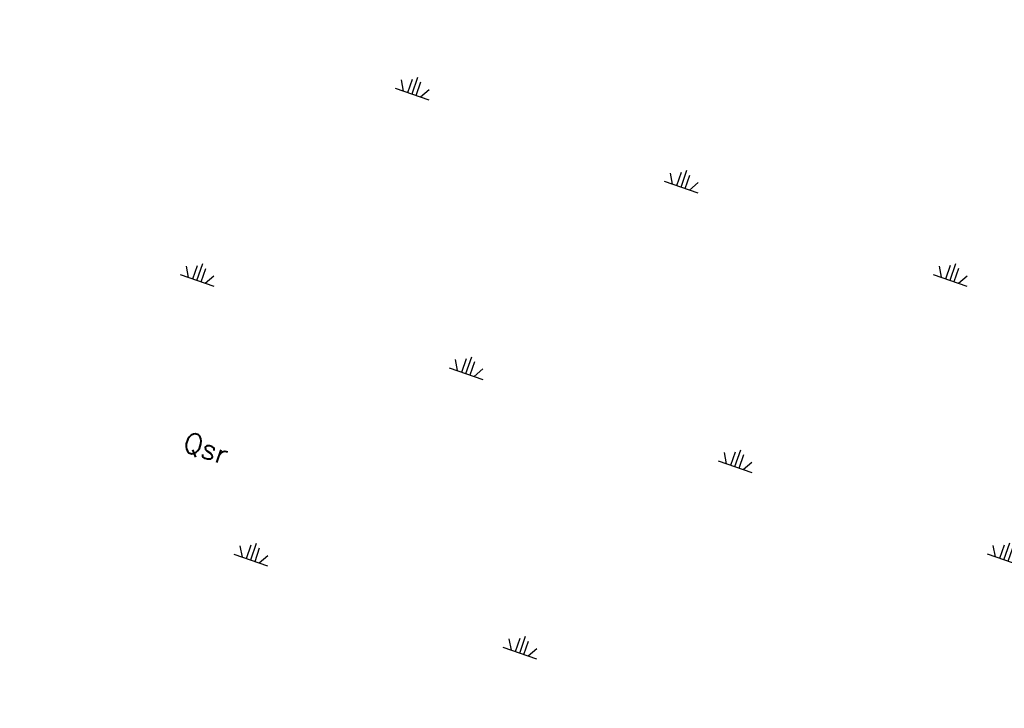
# Model space of a CAD drawing. Header units: metres. Extents: x 128615 to 129083, y 455669 to 456034.
# Tile 107 of 158: x 128873 to 128891, y 455789 to 455801. Entities that reach past the tile are written whole.
import ezdxf

# ---------------------------------------------------------------- set-up
doc = ezdxf.new("R2010")
doc.units = ezdxf.units.M
doc.layers.add('B-XX-GR-GRAS-G', color=90, linetype='Continuous')
doc.layers.add('B-XX-GR-KRUIDEN-G', color=98, linetype='Continuous')
doc.layers.add('B-XX-VH-BESTRATING-V', color=1, linetype='Continuous', lineweight=18)
doc.layers.add('X-XX-AL-T25', color=7, linetype='Continuous', lineweight=25)
doc.styles.add('100 ROMANS 2 MM KONINGSSTAL', font='romans.shx', dxfattribs={"height": 0.2})

msp = doc.modelspace()

# ---------------------------------------------------------------- hatches: boundary and pattern name
at = {"layer": 'B-XX-GR-GRAS-G'}
h = msp.add_hatch(dxfattribs=at)
h.set_pattern_fill('CROSS', color=256, scale=0.09999999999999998, angle=-116.5632943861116, style=0)
h.set_pattern_definition([(340.9065815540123, (128738.9979208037, 455858.1422880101), (0.8077808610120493, 0.3923519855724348), [0.3174999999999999, -0.9525]), (70.90658155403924, (128739.0960088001, 455857.9403427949), (-0.3923519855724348, 0.8077808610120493), [0.3174999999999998, -0.9524999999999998])])
h.paths.add_polyline_path([(128845.8675353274, 455784.6485665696), (128847.5685110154, 455784.0597697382), (128847.7647766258, 455784.6267616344), (128846.0638009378, 455785.2155584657)])
h.paths.add_polyline_path([(128967.1055860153, 455860.4144094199), (128969.4210054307, 455866.8918425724), (128880.9006920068, 455904.409712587), (128810.0577815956, 455927.1027515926), (128808.0815679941, 455921.3936663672), (128811.5859768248, 455919.9881814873), (128842.9440111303, 455909.6012506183), (128874.3253125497, 455899.2845629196), (128897.3942134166, 455890.0887698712), (128932.249899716, 455875.2515896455), (128958.9784740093, 455863.874893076)])
edge = h.paths.add_edge_path()
edge.add_line((128984.0843231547, 455804.1850891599), (128953.5143684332, 455822.3927003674))
edge.add_line((128953.5143684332, 455822.3927003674), (128931.0817976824, 455759.6371250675))
edge.add_line((128931.0817976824, 455759.6371250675), (128923.691293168, 455762.2048782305))
edge.add_line((128923.691293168, 455762.2048782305), (128914.0269830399, 455765.5502024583))
edge.add_line((128914.0269830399, 455765.5502024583), (128897.845598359, 455770.6508317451))
edge.add_line((128897.845598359, 455770.6508317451), (128884.7246261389, 455774.2573768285))
edge.add_line((128884.7246261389, 455774.2573768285), (128872.548293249, 455777.8537726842))
edge.add_line((128872.548293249, 455777.8537726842), (128866.079626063, 455781.0475949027))
edge.add_line((128866.079626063, 455781.0475949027), (128866.0212588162, 455781.0678178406))
edge.add_line((128866.0212588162, 455781.0678178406), (128863.5642032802, 455773.7248399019))
edge.add_line((128863.5642032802, 455773.7248399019), (128871.5285838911, 455771.3053608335))
edge.add_line((128871.5285838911, 455771.3053608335), (128871.6722959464, 455771.410655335))
edge.add_arc((128873.3846396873, 455770.369334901), 2.004113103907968, 78.24944847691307, 148.6951358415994, ccw=False)
edge.add_line((128873.7927796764, 455772.3314488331), (128875.0821999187, 455772.0165345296))
edge.add_line((128875.0821999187, 455772.0165345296), (128927.2955738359, 455757.61301808))
edge.add_line((128927.2955738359, 455757.61301808), (128956.895554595, 455749.1705929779))
edge.add_line((128956.895554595, 455749.1705929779), (128984.0843231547, 455804.1850891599))
at = {"layer": 'B-XX-GR-KRUIDEN-G'}
h = msp.add_hatch(dxfattribs=at)
h.set_pattern_fill('SWAMP', color=256, scale=0.2, angle=-116.5632943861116, style=0)
h.set_pattern_definition([(340.9065815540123, (128738.9979208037, 455858.1422880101), (3.839350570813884, 3.326515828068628), [0.6349999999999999, -4.444999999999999]), (70.90658155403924, (128739.2979540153, 455858.0384307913), (-0.9611808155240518, 4.988231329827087), [0.3174999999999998, -8.481319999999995]), (70.90658155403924, (128739.3729632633, 455858.0124661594), (-0.9611808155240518, 4.988231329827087), [0.2539999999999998, -8.544819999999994]), (70.90658155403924, (128739.2229447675, 455858.0643954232), (-0.9611808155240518, 4.988231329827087), [0.2539999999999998, -8.544819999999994]), (40.90658155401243, (128739.4479706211, 455857.9865021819), (-0.9611719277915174, 4.988233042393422), [0.2032, -4.876799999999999]), (100.9065815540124, (128739.1479374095, 455858.0903594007), (-4.8005224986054, 1.661717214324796), [0.2032, -4.8768])])
edge = h.paths.add_edge_path()
edge.add_line((128866.0866503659, 455781.2568256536), (128875.1680089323, 455807.3398096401))
edge.add_arc((128879.4079104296, 455805.863595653), 4.489540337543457, 116.00983755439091, 160.8033255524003, ccw=False)
edge.add_arc((128879.4209623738, 455805.8368468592), 4.519303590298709, 64.93648171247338, 116.0098375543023, ccw=False)
edge.add_line((128881.3354421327, 455809.9306070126), (128896.7603082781, 455804.5777509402))
edge.add_line((128896.7603082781, 455804.5777509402), (128893.7246145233, 455795.8079325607))
edge.add_arc((128894.7640997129, 455795.4481122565), 1.100000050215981, 160.9065814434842, 205.9065793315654)
edge.add_arc((128894.7640996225, 455795.4481122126), 1.099999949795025, 205.9065793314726, 250.9065815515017)
edge.add_line((128894.4042793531, 455794.4086271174), (128908.5223775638, 455789.521613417))
edge.add_arc((128908.8821978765, 455790.5610985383), 1.099999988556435, -109.0934201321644, -19.09341904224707)
edge.add_line((128909.9216830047, 455790.2012782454), (128912.9529955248, 455798.9584396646))
edge.add_line((128912.9529955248, 455798.9584396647), (128924.2697458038, 455795.0312136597))
edge.add_arc((128927.7559066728, 455805.0775182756), 10.63398110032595, -109.1372484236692, -66.21405570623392)
edge.add_arc((128928.3129586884, 455803.8136726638), 9.252817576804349, -66.21405570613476, -16.48276536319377)
edge.add_line((128937.1855328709, 455801.188399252), (128940.0635648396, 455809.4719479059))
edge.add_line((128940.0635648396, 455809.4719479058), (128942.5904764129, 455808.6000234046))
edge.add_line((128942.590476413, 455808.6000234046), (128935.1472180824, 455787.0971878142))
edge.add_line((128935.1472180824, 455787.0971878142), (128930.4384130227, 455781.6966387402))
edge.add_line((128930.4384130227, 455781.6966387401), (128923.6912931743, 455762.2048782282))
edge.add_line((128923.6912931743, 455762.2048782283), (128914.0269830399, 455765.5502024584))
edge.add_line((128914.0269830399, 455765.5502024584), (128897.8455983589, 455770.6508317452))
edge.add_line((128897.8455983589, 455770.6508317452), (128884.7246261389, 455774.2573768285))
edge.add_line((128884.7246261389, 455774.2573768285), (128872.5482932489, 455777.8537726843))
edge.add_line((128872.5482932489, 455777.8537726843), (128866.1634851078, 455781.2268618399))
edge.add_line((128866.1634851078, 455781.2268618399), (128866.0856040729, 455781.2538205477))
at = {"layer": 'B-XX-VH-BESTRATING-V'}
h = msp.add_hatch(dxfattribs=at)
h.set_pattern_fill('BRICK', color=256, scale=0.03307086, angle=-116.5097316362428)
h.set_pattern_definition([(340.9065815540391, (128782.926339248, 455849.4786328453), (0.0686929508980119, 0.1984471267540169), []), (70.90658155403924, (128782.926339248, 455849.4786328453), (-0.3968942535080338, 0.1373859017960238), [0.2099999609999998, -0.2099999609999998]), (70.90658155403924, (128783.1247863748, 455849.4099398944), (-0.3968942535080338, 0.1373859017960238), [-0.2099999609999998, 0.2099999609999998])])
edge = h.paths.add_edge_path()
edge.add_arc((128879.3936255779, 455805.876259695), 4.601891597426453, 69.65643380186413, 160.8966683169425, ccw=False)
edge.add_line((128880.9934671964, 455810.1911076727), (128924.3141953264, 455795.1533938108))
edge.add_arc((128927.7884713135, 455804.2752318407), 9.761071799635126, 249.1494361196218, 341.8216779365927)
edge.add_line((128937.0623695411, 455801.2300168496), (128942.0115575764, 455815.4747647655))
edge.add_arc((128932.7452740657, 455818.8884584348), 9.875085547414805, 339.7762308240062, 431.1775957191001)
edge.add_line((128935.9313305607, 455828.2354557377), (128892.1413870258, 455843.4571851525))
edge.add_arc((128893.9661163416, 455848.2104546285), 5.091483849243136, 160.6539968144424, 248.9987380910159, ccw=False)
edge.add_line((128889.1621217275, 455849.8971210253), (128901.6898106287, 455885.5933068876))
edge.add_line((128901.6898106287, 455885.5933068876), (128887.1807336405, 455890.6000690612))
edge.add_line((128887.1807336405, 455890.6000690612), (128887.0472073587, 455890.2230276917))
edge.add_line((128887.0472073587, 455890.2230276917), (128901.1792229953, 455885.34635333))
edge.add_line((128901.1792229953, 455885.34635333), (128888.7847076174, 455850.0296298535))
edge.add_arc((128893.9661163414, 455848.2104546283), 5.491483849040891, 160.6539968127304, 249.0667786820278)
edge.add_line((128892.0041211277, 455843.0814225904), (128935.8011466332, 455827.857231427))
edge.add_arc((128932.7452740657, 455818.888458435), 9.475085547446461, -20.24600750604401, 71.18481212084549, ccw=False)
edge.add_line((128941.6349457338, 455815.6095891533), (128936.683389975, 455801.3580264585))
edge.add_arc((128927.7884713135, 455804.2752318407), 9.36107179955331, 249.1132310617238, 341.8424167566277, ccw=False)
edge.add_line((128924.4510408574, 455795.5293057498), (128881.0276453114, 455810.6025633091))
edge.add_arc((128879.3920985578, 455805.8776308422), 5.000000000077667, 70.9065815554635, 160.9065815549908)
edge.add_line((128874.6671660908, 455807.5131775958), (128865.6289427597, 455781.5539549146))
edge.add_line((128865.6289427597, 455781.5539549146), (128866.0087595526, 455781.4282871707))
edge.add_line((128866.0087595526, 455781.4282871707), (128875.0451606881, 455807.3823338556))

# ---------------------------------------------------------------- texts
at = {"layer": 'X-XX-AL-T25', "insert": (128876.4396281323, 455793.8585224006), "char_height": 0.3599999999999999, "attachment_point": 1, "rotation": 340.90658155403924, "style": '100 ROMANS 2 MM KONINGSSTAL'}
msp.add_mtext_dynamic_manual_height_columns('Qsr', width=1.675711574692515, gutter_width=0.2, heights=[0], dxfattribs=at)

doc.saveas('drawing.dxf')
